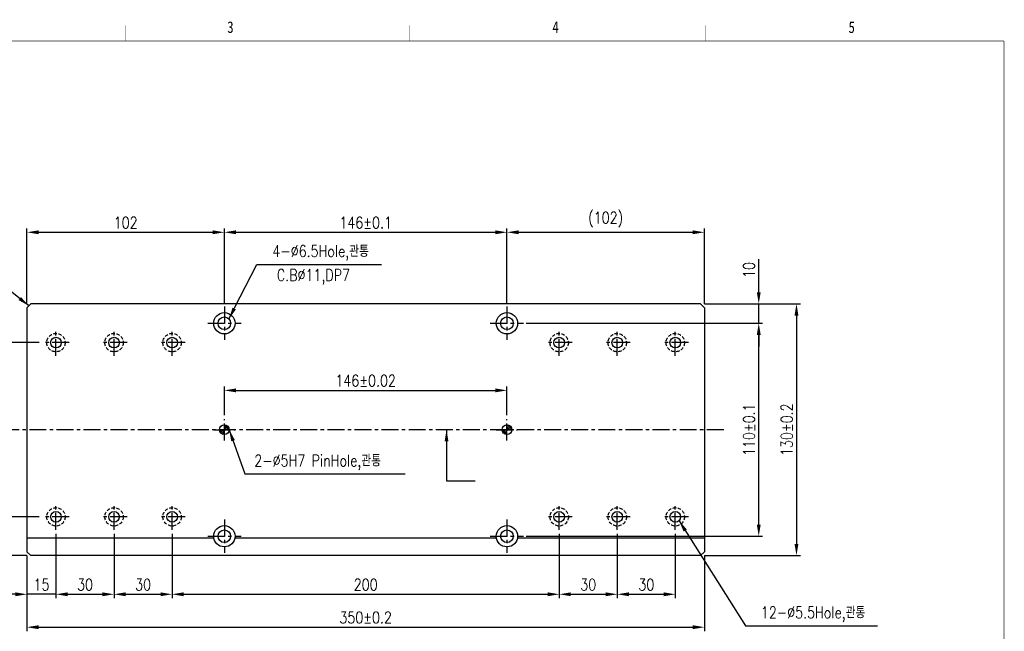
# Model space of a CAD drawing. Extents: x -12877 to 1739, y -7750 to -1345.
# Tile 3 of 3: x -12308 to -11799, y -7526 to -7210. Entities that reach past the tile are written whole.
import ezdxf
from ezdxf.enums import TextEntityAlignment as Align

# ---------------------------------------------------------------- set-up
doc = ezdxf.new("R2010")
doc.units = 0
doc.header["$LTSCALE"] = 7
doc.linetypes.add('CENTER', pattern=[2, 1.25, -0.25, 0.25, -0.25])
doc.linetypes.add('HIDDEN', pattern=[0.375, 0.25, -0.125])
doc.layers.get('0').update_dxf_attribs({"linetype": 'CONTINUOUS'})
doc.layers.get('DEFPOINTS').update_dxf_attribs({"linetype": 'CONTINUOUS'})
for name, color, linetype in [('3', 4, 'CONTINUOUS'), ('CENTERLINE', 3, 'CENTER'), ('DIMENSION', 4, 'CONTINUOUS'), ('HATCHLINE', 1, 'CONTINUOUS'), ('HIDDENLINE', 5, 'HIDDEN')]:
    doc.layers.add(name, color=color, linetype=linetype)
doc.styles.add('GHS', font='romans.shx', dxfattribs={"width": 0.8, "bigfont": 'ghs.shx'})
doc.dimstyles.new('ISO-25(x2.0)', dxfattribs={"dimscale": 2, "dimtxt": 3, "dimasz": 3, "dimexe": 1, "dimexo": 1, "dimgap": 1, "dimtad": 1, "dimdsep": 46, "dimtxsty": 'GHS', "dimcen": 0, "dimclrd": 256, "dimclre": 256, "dimclrt": 9, "dimadec": 0, "dimazin": 2, "dimtfac": 1, "dimtmove": 0, "dimatfit": 3, "dimfxl": 0, "dimlwd": -1, "dimlwe": -1, "dimarcsym": 0})
pattern_1 = [(135, (-7297.2956, -7592.04093), (0.44901281, 0.44901281), [])]

# ---------------------------------------------------------------- blocks, each defined once
blk = doc.blocks.new('*D8')
at = {"layer": 'DEFPOINTS', "color": 0}
for p in [(-12296.03, -7466.87), (-12324.28, -7486.87), (-12302.28, -7486.87)]:
    blk.add_point(p, dxfattribs=at)
at = {"layer": 'DIMENSION'}
for p, q in [((-12298.03, -7466.87), (-12326.28, -7466.87)), ((-12324.28, -7472.87), (-12324.28, -7480.87)), ((-12304.28, -7486.87), (-12326.28, -7486.87))]:
    blk.add_line(p, q, dxfattribs=at)
for points in [[(-12325.28, -7472.87), (-12323.28, -7472.87), (-12324.28, -7466.87)], [(-12325.28, -7480.87), (-12323.28, -7480.87), (-12324.28, -7486.87)]]:
    blk.add_solid(points, dxfattribs=at)
at = {"layer": 'DIMENSION', "color": 9, "insert": (-12329.28, -7476.87), "char_height": 6, "attachment_point": 5, "rotation": 90, "style": 'GHS'}
blk.add_mtext('20', dxfattribs=at)
blk = doc.blocks.new('*D9')
at = {"layer": 'DEFPOINTS', "color": 0}
for p in [(-11999.28, -7473.62), (-11969.28, -7473.62), (-11969.28, -7506.87)]:
    blk.add_point(p, dxfattribs=at)
at = {"layer": 'DIMENSION'}
for p, q in [((-11999.28, -7475.62), (-11999.28, -7508.87)), ((-11969.28, -7475.62), (-11969.28, -7508.87)), ((-11993.28, -7506.87), (-11975.28, -7506.87))]:
    blk.add_line(p, q, dxfattribs=at)
for points in [[(-11993.28, -7505.87), (-11993.28, -7507.87), (-11999.28, -7506.87)], [(-11975.28, -7505.87), (-11975.28, -7507.87), (-11969.28, -7506.87)]]:
    blk.add_solid(points, dxfattribs=at)
at = {"layer": 'DIMENSION', "color": 9, "insert": (-11984.28, -7501.87), "char_height": 6, "attachment_point": 5, "style": 'GHS'}
blk.add_mtext('30', dxfattribs=at)
blk = doc.blocks.new('*D10')
at = {"layer": 'DEFPOINTS', "color": 0}
for p in [(-12029.28, -7473.62), (-11999.28, -7473.62), (-11999.28, -7506.87)]:
    blk.add_point(p, dxfattribs=at)
at = {"layer": 'DIMENSION'}
for p, q in [((-12029.28, -7475.62), (-12029.28, -7508.87)), ((-11999.28, -7475.62), (-11999.28, -7508.87)), ((-12023.28, -7506.87), (-12005.28, -7506.87))]:
    blk.add_line(p, q, dxfattribs=at)
for points in [[(-12023.28, -7505.87), (-12023.28, -7507.87), (-12029.28, -7506.87)], [(-12005.28, -7505.87), (-12005.28, -7507.87), (-11999.28, -7506.87)]]:
    blk.add_solid(points, dxfattribs=at)
at = {"layer": 'DIMENSION', "color": 9, "insert": (-12014.28, -7501.87), "char_height": 6, "attachment_point": 5, "style": 'GHS'}
blk.add_mtext('30', dxfattribs=at)
blk = doc.blocks.new('*D11')
at = {"layer": 'DEFPOINTS', "color": 0}
for p in [(-12229.28, -7473.62), (-12029.28, -7473.62), (-12029.28, -7506.87)]:
    blk.add_point(p, dxfattribs=at)
at = {"layer": 'DIMENSION'}
for p, q in [((-12229.28, -7475.62), (-12229.28, -7508.87)), ((-12029.28, -7475.62), (-12029.28, -7508.87)), ((-12223.28, -7506.87), (-12035.28, -7506.87))]:
    blk.add_line(p, q, dxfattribs=at)
for points in [[(-12223.28, -7505.87), (-12223.28, -7507.87), (-12229.28, -7506.87)], [(-12035.28, -7505.87), (-12035.28, -7507.87), (-12029.28, -7506.87)]]:
    blk.add_solid(points, dxfattribs=at)
at = {"layer": 'DIMENSION', "color": 9, "insert": (-12129.28, -7501.87), "char_height": 6, "attachment_point": 5, "style": 'GHS'}
blk.add_mtext('200', dxfattribs=at)
blk = doc.blocks.new('*D12')
at = {"layer": 'DEFPOINTS', "color": 0}
for p in [(-12259.28, -7473.62), (-12229.28, -7473.62), (-12229.28, -7506.87)]:
    blk.add_point(p, dxfattribs=at)
at = {"layer": 'DIMENSION'}
for p, q in [((-12259.28, -7475.62), (-12259.28, -7508.87)), ((-12229.28, -7475.62), (-12229.28, -7508.87)), ((-12253.28, -7506.87), (-12235.28, -7506.87))]:
    blk.add_line(p, q, dxfattribs=at)
for points in [[(-12253.28, -7505.87), (-12253.28, -7507.87), (-12259.28, -7506.87)], [(-12235.28, -7505.87), (-12235.28, -7507.87), (-12229.28, -7506.87)]]:
    blk.add_solid(points, dxfattribs=at)
at = {"layer": 'DIMENSION', "color": 9, "insert": (-12244.28, -7501.87), "char_height": 6, "attachment_point": 5, "style": 'GHS'}
blk.add_mtext('30', dxfattribs=at)
blk = doc.blocks.new('*D13')
at = {"layer": 'DEFPOINTS', "color": 0}
for p in [(-12056.28, -7401.54), (-12202.28, -7416.37), (-12056.28, -7416.37)]:
    blk.add_point(p, dxfattribs=at)
at = {"layer": 'DIMENSION'}
for p, q in [((-12202.28, -7414.37), (-12202.28, -7399.54)), ((-12196.28, -7401.54), (-12062.28, -7401.54)), ((-12056.28, -7414.37), (-12056.28, -7399.54))]:
    blk.add_line(p, q, dxfattribs=at)
for points in [[(-12196.28, -7400.54), (-12196.28, -7402.54), (-12202.28, -7401.54)], [(-12062.28, -7400.54), (-12062.28, -7402.54), (-12056.28, -7401.54)]]:
    blk.add_solid(points, dxfattribs=at)
at = {"layer": 'DIMENSION', "color": 9, "insert": (-12129.28, -7396.54), "char_height": 6, "attachment_point": 5, "style": 'GHS'}
blk.add_mtext('146±0.02', dxfattribs=at)
blk = doc.blocks.new('*D14')
at = {"layer": 'DEFPOINTS', "color": 0}
for p in [(-11956.28, -7356.87), (-11956.28, -7486.87), (-11906.69, -7486.87)]:
    blk.add_point(p, dxfattribs=at)
at = {"layer": 'DIMENSION'}
for p, q in [((-11954.28, -7356.87), (-11904.69, -7356.87)), ((-11906.69, -7362.87), (-11906.69, -7480.87)), ((-11954.28, -7486.87), (-11904.69, -7486.87))]:
    blk.add_line(p, q, dxfattribs=at)
for points in [[(-11907.69, -7362.87), (-11905.69, -7362.87), (-11906.69, -7356.87)], [(-11907.69, -7480.87), (-11905.69, -7480.87), (-11906.69, -7486.87)]]:
    blk.add_solid(points, dxfattribs=at)
at = {"layer": 'DIMENSION', "color": 9, "insert": (-11911.69, -7421.87), "char_height": 6, "attachment_point": 5, "rotation": 90, "style": 'GHS'}
blk.add_mtext('130±0.2', dxfattribs=at)
blk = doc.blocks.new('*D15')
at = {"layer": 'DEFPOINTS', "color": 0}
for p in [(-11956.28, -7356.87), (-11926.18, -7356.87), (-12048.28, -7366.87)]:
    blk.add_point(p, dxfattribs=at)
at = {"layer": 'DIMENSION'}
for p, q in [((-11926.18, -7350.87), (-11926.18, -7333.79)), ((-11954.28, -7356.87), (-11924.18, -7356.87)), ((-11926.18, -7366.87), (-11926.18, -7356.87)), ((-12046.28, -7366.87), (-11924.18, -7366.87)), ((-11926.18, -7372.87), (-11926.18, -7378.87))]:
    blk.add_line(p, q, dxfattribs=at)
for points in [[(-11927.18, -7350.87), (-11925.18, -7350.87), (-11926.18, -7356.87)], [(-11927.18, -7372.87), (-11925.18, -7372.87), (-11926.18, -7366.87)]]:
    blk.add_solid(points, dxfattribs=at)
at = {"layer": 'DIMENSION', "color": 9, "insert": (-11931.18, -7339.33), "char_height": 6, "attachment_point": 5, "rotation": 90, "style": 'GHS'}
blk.add_mtext('10', dxfattribs=at)
blk = doc.blocks.new('*D16')
at = {"layer": 'DEFPOINTS', "color": 0}
for p in [(-12048.28, -7366.87), (-11926.18, -7366.87), (-12048.28, -7476.87)]:
    blk.add_point(p, dxfattribs=at)
at = {"layer": 'DIMENSION'}
for p, q in [((-12046.28, -7366.87), (-11924.18, -7366.87)), ((-11926.18, -7470.87), (-11926.18, -7372.87)), ((-12046.28, -7476.87), (-11924.18, -7476.87))]:
    blk.add_line(p, q, dxfattribs=at)
for points in [[(-11927.18, -7372.87), (-11925.18, -7372.87), (-11926.18, -7366.87)], [(-11927.18, -7470.87), (-11925.18, -7470.87), (-11926.18, -7476.87)]]:
    blk.add_solid(points, dxfattribs=at)
at = {"layer": 'DIMENSION', "color": 9, "insert": (-11931.18, -7421.87), "char_height": 6, "attachment_point": 5, "rotation": 90, "style": 'GHS'}
blk.add_mtext('110±0.1', dxfattribs=at)
blk = doc.blocks.new('*D17')
at = {"layer": 'DEFPOINTS', "color": 0}
for p in [(-11954.28, -7319.87), (-12056.28, -7358.87), (-11954.28, -7358.87)]:
    blk.add_point(p, dxfattribs=at)
at = {"layer": 'DIMENSION'}
for p, q in [((-12056.28, -7356.87), (-12056.28, -7317.87)), ((-12050.28, -7319.87), (-11960.28, -7319.87)), ((-11954.28, -7356.87), (-11954.28, -7317.87))]:
    blk.add_line(p, q, dxfattribs=at)
for points in [[(-12050.28, -7318.87), (-12050.28, -7320.87), (-12056.28, -7319.87)], [(-11960.28, -7318.87), (-11960.28, -7320.87), (-11954.28, -7319.87)]]:
    blk.add_solid(points, dxfattribs=at)
at = {"layer": 'DIMENSION', "color": 9, "insert": (-12005.28, -7313.3), "char_height": 6, "attachment_point": 5, "style": 'GHS'}
blk.add_mtext('(102)', dxfattribs=at)
blk = doc.blocks.new('*D18')
at = {"layer": 'DEFPOINTS', "color": 0}
for p in [(-12202.28, -7319.87), (-12304.28, -7358.87), (-12202.28, -7358.87)]:
    blk.add_point(p, dxfattribs=at)
at = {"layer": 'DIMENSION'}
for p, q in [((-12304.28, -7356.87), (-12304.28, -7317.87)), ((-12298.28, -7319.87), (-12208.28, -7319.87)), ((-12202.28, -7356.87), (-12202.28, -7317.87))]:
    blk.add_line(p, q, dxfattribs=at)
for points in [[(-12298.28, -7318.87), (-12298.28, -7320.87), (-12304.28, -7319.87)], [(-12208.28, -7318.87), (-12208.28, -7320.87), (-12202.28, -7319.87)]]:
    blk.add_solid(points, dxfattribs=at)
at = {"layer": 'DIMENSION', "color": 9, "insert": (-12253.28, -7314.87), "char_height": 6, "attachment_point": 5, "style": 'GHS'}
blk.add_mtext('102', dxfattribs=at)
blk = doc.blocks.new('*D19')
at = {"layer": 'DEFPOINTS', "color": 0}
for p in [(-12056.28, -7319.87), (-12202.28, -7358.87), (-12056.28, -7358.87)]:
    blk.add_point(p, dxfattribs=at)
at = {"layer": 'DIMENSION'}
for p, q in [((-12202.28, -7356.87), (-12202.28, -7317.87)), ((-12196.28, -7319.87), (-12062.28, -7319.87)), ((-12056.28, -7356.87), (-12056.28, -7317.87))]:
    blk.add_line(p, q, dxfattribs=at)
for points in [[(-12196.28, -7318.87), (-12196.28, -7320.87), (-12202.28, -7319.87)], [(-12062.28, -7318.87), (-12062.28, -7320.87), (-12056.28, -7319.87)]]:
    blk.add_solid(points, dxfattribs=at)
at = {"layer": 'DIMENSION', "color": 9, "insert": (-12129.28, -7314.87), "char_height": 6, "attachment_point": 5, "style": 'GHS'}
blk.add_mtext('146±0.1', dxfattribs=at)
blk = doc.blocks.new('*D20')
at = {"layer": 'DEFPOINTS', "color": 0}
for p in [(-12289.28, -7473.62), (-12304.28, -7484.87), (-12304.28, -7506.87)]:
    blk.add_point(p, dxfattribs=at)
at = {"layer": 'DIMENSION'}
for p, q in [((-12289.28, -7475.62), (-12289.28, -7508.87)), ((-12304.28, -7486.87), (-12304.28, -7508.87)), ((-12310.28, -7506.87), (-12316.28, -7506.87)), ((-12289.28, -7506.87), (-12304.28, -7506.87)), ((-12283.28, -7506.87), (-12277.28, -7506.87))]:
    blk.add_line(p, q, dxfattribs=at)
for points in [[(-12310.28, -7505.87), (-12310.28, -7507.87), (-12304.28, -7506.87)], [(-12283.28, -7505.87), (-12283.28, -7507.87), (-12289.28, -7506.87)]]:
    blk.add_solid(points, dxfattribs=at)
at = {"layer": 'DIMENSION', "color": 9, "insert": (-12296.78, -7501.87), "char_height": 6, "attachment_point": 5, "style": 'GHS'}
blk.add_mtext('15', dxfattribs=at)
blk = doc.blocks.new('*D21')
at = {"layer": 'DEFPOINTS', "color": 0}
for p in [(-12296.03, -7376.87), (-12324.28, -7466.87), (-12296.03, -7466.87)]:
    blk.add_point(p, dxfattribs=at)
at = {"layer": 'DIMENSION'}
for p, q in [((-12298.03, -7376.87), (-12326.28, -7376.87)), ((-12324.28, -7382.87), (-12324.28, -7460.87)), ((-12298.03, -7466.87), (-12326.28, -7466.87))]:
    blk.add_line(p, q, dxfattribs=at)
for points in [[(-12325.28, -7382.87), (-12323.28, -7382.87), (-12324.28, -7376.87)], [(-12325.28, -7460.87), (-12323.28, -7460.87), (-12324.28, -7466.87)]]:
    blk.add_solid(points, dxfattribs=at)
at = {"layer": 'DIMENSION', "color": 9, "insert": (-12329.28, -7421.87), "char_height": 6, "attachment_point": 5, "rotation": 90, "style": 'GHS'}
blk.add_mtext('90', dxfattribs=at)
blk = doc.blocks.new('*D22')
at = {"layer": 'DEFPOINTS', "color": 0}
for p in [(-12304.28, -7484.87), (-11954.28, -7484.87), (-11954.28, -7523.87)]:
    blk.add_point(p, dxfattribs=at)
at = {"layer": 'DIMENSION'}
for p, q in [((-12304.28, -7486.87), (-12304.28, -7525.87)), ((-11954.28, -7486.87), (-11954.28, -7525.87)), ((-12298.28, -7523.87), (-11960.28, -7523.87))]:
    blk.add_line(p, q, dxfattribs=at)
for points in [[(-12298.28, -7522.87), (-12298.28, -7524.87), (-12304.28, -7523.87)], [(-11960.28, -7522.87), (-11960.28, -7524.87), (-11954.28, -7523.87)]]:
    blk.add_solid(points, dxfattribs=at)
at = {"layer": 'DIMENSION', "color": 9, "insert": (-12129.28, -7518.87), "char_height": 6, "attachment_point": 5, "style": 'GHS'}
blk.add_mtext('350±0.2', dxfattribs=at)
blk = doc.blocks.new('*D23')
at = {"layer": 'DEFPOINTS', "color": 0}
for p in [(-12289.28, -7473.62), (-12259.28, -7473.62), (-12259.28, -7506.87)]:
    blk.add_point(p, dxfattribs=at)
at = {"layer": 'DIMENSION'}
for p, q in [((-12289.28, -7475.62), (-12289.28, -7508.87)), ((-12259.28, -7475.62), (-12259.28, -7508.87)), ((-12283.28, -7506.87), (-12265.28, -7506.87))]:
    blk.add_line(p, q, dxfattribs=at)
for points in [[(-12283.28, -7505.87), (-12283.28, -7507.87), (-12289.28, -7506.87)], [(-12265.28, -7505.87), (-12265.28, -7507.87), (-12259.28, -7506.87)]]:
    blk.add_solid(points, dxfattribs=at)
at = {"layer": 'DIMENSION', "color": 9, "insert": (-12274.28, -7501.87), "char_height": 6, "attachment_point": 5, "style": 'GHS'}
blk.add_mtext('30', dxfattribs=at)
blk = doc.blocks.new('A3-DJ')
at = {"const_width": 0.2}
for points in [[(30, 269), (410, 269)], [(410, 269), (410, 10)]]:
    blk.add_lwpolyline(points, dxfattribs=at)
at = {"layer": '3', "const_width": 0.05}
for points in [[(183, 273), (183, 269)], [(256.5, 273), (256.5, 269)], [(333, 273), (333, 269)]]:
    blk.add_lwpolyline(points, dxfattribs=at)
at = {"layer": '3', "width": 0.8}
for s, p in [('3', (210.18, 272.54)), ('4', (294.18, 272.54)), ('5', (370.68, 272.54))]:
    blk.add_text(s, height=3, dxfattribs=at).set_placement(p, align=Align.MIDDLE)

msp = doc.modelspace()

# ---------------------------------------------------------------- hatches: boundary and pattern name
at = {"layer": 'HATCHLINE'}
h = msp.add_hatch(dxfattribs=at)
h.set_pattern_fill('ANSI31', color=256, scale=0.2, angle=180, style=0)
h.set_pattern_definition(pattern_1)
h.paths.add_polyline_path([(-12202.285, -7419.373, -0.4142136), (-12199.785, -7421.873), (-12202.285, -7421.873)])
h.paths.add_polyline_path([(-12204.785, -7421.873), (-12202.285, -7421.873), (-12202.285, -7424.373, -0.4142136)])
h = msp.add_hatch(dxfattribs=at)
h.set_pattern_fill('ANSI31', color=256, scale=0.2, angle=180, style=0)
h.set_pattern_definition(pattern_1)
h.paths.add_polyline_path([(-12056.285, -7419.373, -0.4142136), (-12053.785, -7421.873), (-12056.285, -7421.873)])
h.paths.add_polyline_path([(-12058.785, -7421.873), (-12056.285, -7421.873), (-12056.285, -7424.373, -0.4142136)])

# ---------------------------------------------------------------- linework, layer by layer
for p, q in [((-12302.285, -7356.873), (-12304.285, -7358.873)), ((-12304.285, -7358.873), (-12304.285, -7484.873)), ((-11956.285, -7356.873), (-12302.285, -7356.873)), ((-11954.285, -7358.873), (-11956.285, -7356.873)), ((-11954.285, -7358.873), (-11954.285, -7484.873)), ((-12207.693, -7477.873), (-12304.285, -7477.873)), ((-12061.693, -7477.873), (-12196.877, -7477.873)), ((-11954.285, -7477.873), (-12050.877, -7477.873)), ((-12302.285, -7486.873), (-12304.285, -7484.873)), ((-11956.285, -7486.873), (-12302.285, -7486.873)), ((-11954.285, -7484.873), (-11956.285, -7486.873))]:
    msp.add_line(p, q)
for centre, radius in [((-12202.285, -7366.873), 5.5), ((-12056.285, -7366.873), 5.5), ((-12202.285, -7366.873), 3.25), ((-12056.285, -7366.873), 3.25), ((-12289.285, -7376.873), 2.75), ((-12259.285, -7376.873), 2.75), ((-12229.285, -7376.873), 2.75), ((-12029.285, -7376.873), 2.75), ((-11999.285, -7376.873), 2.75), ((-11969.285, -7376.873), 2.75), ((-12202.285, -7421.873), 2.5), ((-12056.285, -7421.873), 2.5), ((-12289.285, -7466.873), 2.75), ((-12259.285, -7466.873), 2.75), ((-12229.285, -7466.873), 2.75), ((-12029.285, -7466.873), 2.75), ((-11999.285, -7466.873), 2.75), ((-11969.285, -7466.873), 2.75), ((-12202.285, -7476.873), 5.5), ((-12056.285, -7476.873), 5.5), ((-12202.285, -7476.873), 3.25), ((-12056.285, -7476.873), 3.25)]:
    msp.add_circle(centre, radius)
at = {"layer": 'CENTERLINE'}
for p, q in [((-12202.285, -7358.273), (-12202.285, -7375.473)), ((-12056.285, -7358.273), (-12056.285, -7375.473)), ((-12289.285, -7383.623), (-12289.285, -7370.123)), ((-12259.285, -7383.623), (-12259.285, -7370.123)), ((-12229.285, -7383.623), (-12229.285, -7370.123)), ((-12210.885, -7366.873), (-12193.685, -7366.873)), ((-12064.885, -7366.873), (-12047.685, -7366.873)), ((-12029.285, -7383.623), (-12029.285, -7370.123)), ((-11999.285, -7383.623), (-11999.285, -7370.123)), ((-11969.285, -7383.623), (-11969.285, -7370.123)), ((-12282.535, -7376.873), (-12296.035, -7376.873)), ((-12252.535, -7376.873), (-12266.035, -7376.873)), ((-12222.535, -7376.873), (-12236.035, -7376.873)), ((-12022.535, -7376.873), (-12036.035, -7376.873)), ((-11992.535, -7376.873), (-12006.035, -7376.873)), ((-11962.535, -7376.873), (-11976.035, -7376.873)), ((-12202.285, -7427.373), (-12202.285, -7416.373)), ((-12056.285, -7427.373), (-12056.285, -7416.373)), ((-11944.285, -7421.873), (-12314.285, -7421.873)), ((-12207.785, -7421.873), (-12196.785, -7421.873)), ((-12061.785, -7421.873), (-12050.785, -7421.873)), ((-12289.285, -7473.623), (-12289.285, -7460.123)), ((-12259.285, -7473.623), (-12259.285, -7460.123)), ((-12229.285, -7473.623), (-12229.285, -7460.123)), ((-12029.285, -7473.623), (-12029.285, -7460.123)), ((-11999.285, -7473.623), (-11999.285, -7460.123)), ((-11969.285, -7473.623), (-11969.285, -7460.123)), ((-12282.535, -7466.873), (-12296.035, -7466.873)), ((-12252.535, -7466.873), (-12266.035, -7466.873)), ((-12222.535, -7466.873), (-12236.035, -7466.873)), ((-12022.535, -7466.873), (-12036.035, -7466.873)), ((-11992.535, -7466.873), (-12006.035, -7466.873)), ((-11962.535, -7466.873), (-11976.035, -7466.873)), ((-12202.285, -7468.273), (-12202.285, -7485.473)), ((-12056.285, -7468.273), (-12056.285, -7485.473)), ((-12210.885, -7476.873), (-12193.685, -7476.873)), ((-12064.885, -7476.873), (-12047.685, -7476.873))]:
    msp.add_line(p, q, dxfattribs=at)
at = {"layer": 'HIDDENLINE'}
for centre in [(-12289.285, -7376.873), (-12259.285, -7376.873), (-12229.285, -7376.873), (-12029.285, -7376.873), (-11999.285, -7376.873), (-11969.285, -7376.873), (-12289.285, -7466.873), (-12259.285, -7466.873), (-12229.285, -7466.873), (-12029.285, -7466.873), (-11999.285, -7466.873), (-11969.285, -7466.873)]:
    msp.add_circle(centre, 4.75, dxfattribs=at)

# ---------------------------------------------------------------- block references
at = {"xscale": 2, "yscale": 2, "zscale": 2}
msp.add_blockref('A3-DJ', (-12619.502, -7759.023), dxfattribs=at)

# ---------------------------------------------------------------- texts
at = {"layer": 'DIMENSION', "color": 9, "char_height": 6, "attachment_point": 7, "style": 'GHS'}
for s, insert in [('4-%%c6.5Hole,관통', (-12177.466, -7334.429)), ('C.B%%c11,DP7', (-12175.179, -7346.809)), ('2-%%c5H7 PinHole,관통', (-12186.827, -7442.643)), ('12-%%c5.5Hole,관통', (-11925.072, -7521.09))]:
    msp.add_mtext(s, dxfattribs=dict(at, insert=insert))

# ---------------------------------------------------------------- dimensions: what is measured, and where the dimension line sits
at = {"layer": 'DIMENSION'}
for base, p1, p2, text, picture, middle in [((-12056.285, -7319.873), (-12202.285, -7358.873), (-12056.285, -7358.873), '<>%%p0.1', '*D19', (-12129.285, -7314.873)), ((-11954.285, -7319.873), (-12056.285, -7358.873), (-11954.285, -7358.873), '(<>)', '*D17', (-12005.285, -7313.301)), ((-12056.285, -7401.537), (-12202.285, -7416.373), (-12056.285, -7416.373), '<>%%p0.02', '*D13', (-12129.285, -7396.537)), ((-11954.285, -7523.873), (-12304.285, -7484.873), (-11954.285, -7484.873), '<>%%p0.2', '*D22', (-12129.285, -7518.873))]:
    dim = msp.add_linear_dim(base=base, p1=p1, p2=p2, text=text, dimstyle='ISO-25(x2.0)', dxfattribs=at)
    dim.commit()
    dim.dimension.update_dxf_attribs({"geometry": picture, "text_midpoint": middle})
for base, p1, p2, picture, middle in [((-12202.285, -7319.873), (-12304.285, -7358.873), (-12202.285, -7358.873), '*D18', (-12253.285, -7314.873)), ((-12304.285, -7506.873), (-12289.285, -7473.623), (-12304.285, -7484.873), '*D20', (-12296.785, -7501.873)), ((-12259.285, -7506.873), (-12289.285, -7473.623), (-12259.285, -7473.623), '*D23', (-12274.285, -7501.873)), ((-12229.285, -7506.873), (-12259.285, -7473.623), (-12229.285, -7473.623), '*D12', (-12244.285, -7501.873)), ((-12029.285, -7506.873), (-12229.285, -7473.623), (-12029.285, -7473.623), '*D11', (-12129.285, -7501.873)), ((-11999.285, -7506.873), (-12029.285, -7473.623), (-11999.285, -7473.623), '*D10', (-12014.285, -7501.873)), ((-11969.285, -7506.873), (-11999.285, -7473.623), (-11969.285, -7473.623), '*D9', (-11984.285, -7501.873))]:
    dim = msp.add_linear_dim(base=base, p1=p1, p2=p2, dimstyle='ISO-25(x2.0)', dxfattribs=at)
    dim.commit()
    dim.dimension.update_dxf_attribs({"geometry": picture, "text_midpoint": middle})
for base, p1, p2, picture, middle in [((-11926.18, -7356.873), (-12048.285, -7366.873), (-11956.285, -7356.873), '*D15', (-11931.18, -7339.33)), ((-12324.285, -7466.873), (-12296.035, -7376.873), (-12296.035, -7466.873), '*D21', (-12329.285, -7421.873)), ((-12324.285, -7486.873), (-12296.035, -7466.873), (-12302.285, -7486.873), '*D8', (-12329.285, -7476.873))]:
    dim = msp.add_linear_dim(base=base, p1=p1, p2=p2, angle=90, dimstyle='ISO-25(x2.0)', dxfattribs=at)
    dim.commit()
    dim.dimension.update_dxf_attribs({"geometry": picture, "text_midpoint": middle})
for base, p1, p2, text, picture, middle in [((-11906.686, -7486.873), (-11956.285, -7356.873), (-11956.285, -7486.873), '<>%%p0.2', '*D14', (-11911.686, -7421.873)), ((-11926.18, -7366.873), (-12048.285, -7476.873), (-12048.285, -7366.873), '<>%%p0.1', '*D16', (-11931.18, -7421.873))]:
    dim = msp.add_linear_dim(base=base, p1=p1, p2=p2, angle=90, text=text, dimstyle='ISO-25(x2.0)', dxfattribs=at)
    dim.commit()
    dim.dimension.update_dxf_attribs({"geometry": picture, "text_midpoint": middle})

# ---------------------------------------------------------------- leaders
at = {"layer": 'DIMENSION', "annotation_type": 0, "has_hookline": 1}
for points, hookline_direction, text_width in [([(-12199.937, -7364.625), (-12185.466, -7336.429), (-12179.466, -7336.429)], 0, 56.32), ([(-12303.285, -7357.873), (-12314.681, -7348.785), (-12320.681, -7348.785)], 1, 18.514), ([(-12199.785, -7421.873), (-12191.772, -7444.643), (-12185.772, -7444.643)], 0, 74.834), ([(-11967.375, -7468.851), (-11933.072, -7523.09), (-11927.072, -7523.09)], 0, 60.206)]:
    msp.add_leader(points, dimstyle='ISO-25(x2.0)', override={"dimgap": 1, "dimtad": 1}, dxfattribs=dict(at, hookline_direction=hookline_direction, text_width=text_width))
at = {"layer": 'DIMENSION'}
msp.add_leader([(-12087.486, -7421.873), (-12087.486, -7448.298), (-12072.62, -7448.298)], dimstyle='ISO-25(x2.0)', override={"dimgap": 1, "dimtad": 1}, dxfattribs=at)

doc.saveas('drawing.dxf')
